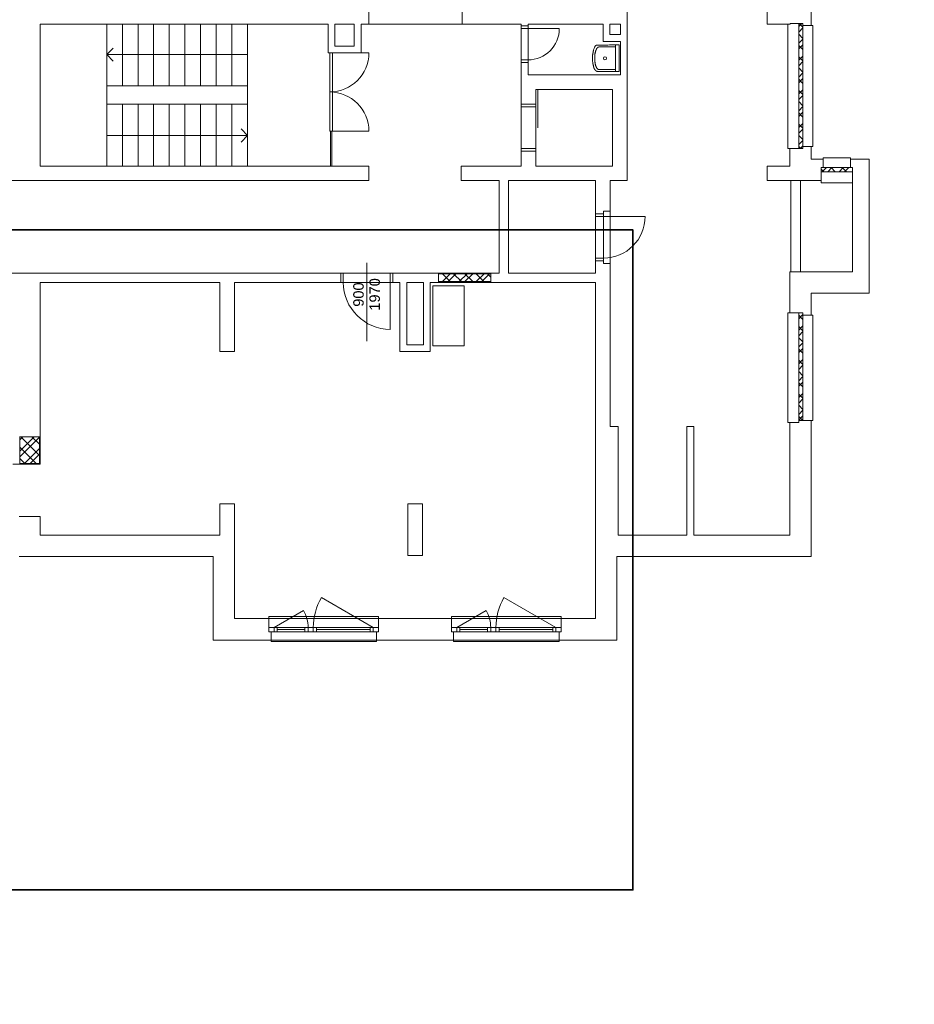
# Model space of a CAD drawing. Header units: inches. Extents: x -96941 to 10978768, y -673 to 1070890.
# Tile 20 of 256: x 38353 to 39639, y 50850 to 52266. Entities that reach past the tile are written whole.
import ezdxf
from ezdxf import colors
from ezdxf.entities.mleader import LeaderData, LeaderLine
from ezdxf.math import Vec2, Vec3

# ---------------------------------------------------------------- set-up
doc = ezdxf.new("R2010")
doc.units = ezdxf.units.IN
doc.layers.add('!_A_01_TENKÁ', color=8, linetype='Continuous', lineweight=13)
doc.layers.add('!_A_02_HRUBÁ', color=255, linetype='Continuous', lineweight=35)
doc.layers.add('!_A_51_BÚRACIE PRÁCE', color=40, linetype='Continuous', lineweight=13, true_color=0xffbf00)
doc.styles.add('Arial', font='arial.ttf')
doc.styles.add('Iso CP', font='isocp.shx', dxfattribs={"width": 0.8})

msp = doc.modelspace()

# ---------------------------------------------------------------- linework, layer by layer
at = {"layer": '!_A_01_TENKÁ'}
for p, q in [((38854.588, 52259.171), (38854.588, 52389.671)), ((39490.588, 52257.296), (39490.588, 52338.296)), ((38988.463, 52280.171), (38988.463, 52259.171)), ((39225.838, 52034.171), (39225.838, 52280.171)), ((39427.213, 52280.171), (39427.213, 52259.171)), ((38382.088, 52055.171), (38382.088, 52259.171)), ((38382.088, 52259.171), (38796.088, 52259.171)), ((38477.713, 52170.296), (38477.713, 52259.171)), ((38477.713, 52170.296), (38477.713, 52259.171)), ((38500.213, 52170.296), (38500.213, 52259.171)), ((38500.213, 52170.296), (38500.213, 52259.171)), ((38522.713, 52170.296), (38522.713, 52259.171)), ((38522.713, 52170.296), (38522.713, 52259.171)), ((38545.213, 52170.296), (38545.213, 52259.171)), ((38545.213, 52170.296), (38545.213, 52259.171)), ((38567.713, 52170.296), (38567.713, 52259.171)), ((38567.713, 52170.296), (38567.713, 52259.171)), ((38590.213, 52170.296), (38590.213, 52259.171)), ((38590.213, 52170.296), (38590.213, 52259.171)), ((38612.713, 52170.296), (38612.713, 52259.171)), ((38612.713, 52170.296), (38612.713, 52259.171)), ((38635.213, 52170.296), (38635.213, 52259.171)), ((38635.213, 52170.296), (38635.213, 52259.171)), ((38657.713, 52170.296), (38657.713, 52259.171)), ((38657.713, 52170.296), (38657.713, 52259.171)), ((38680.213, 52259.171), (38680.213, 52055.171)), ((38796.088, 52259.171), (38796.088, 52217.921)), ((38805.838, 52227.671), (38805.838, 52259.171)), ((38805.838, 52259.171), (38833.588, 52259.171)), ((38833.588, 52259.171), (38833.588, 52227.671)), ((38843.338, 52217.921), (38843.338, 52259.171)), ((38843.338, 52259.171), (38854.588, 52259.171)), ((38988.463, 52259.171), (38854.588, 52259.171)), ((38988.463, 52259.171), (39073.588, 52259.171)), ((39073.588, 52259.171), (39073.588, 52256.546)), ((39073.588, 52252.796), (39073.588, 52256.546)), ((39073.588, 52256.546), (39083.338, 52256.546)), ((39083.338, 52256.546), (39083.338, 52259.171)), ((39083.338, 52259.171), (39191.338, 52259.171)), ((39083.338, 52256.546), (39083.338, 52252.796)), ((39191.338, 52259.171), (39191.338, 52234.421)), ((39201.088, 52244.171), (39201.088, 52259.171)), ((39201.088, 52259.171), (39216.088, 52259.171)), ((39216.088, 52259.171), (39216.088, 52244.171)), ((39427.213, 52259.171), (39460.213, 52259.171)), ((39456.838, 52259.171), (39456.838, 52080.296)), ((39460.213, 52259.171), (39460.213, 52260.296)), ((39460.213, 52260.296), (39478.588, 52260.296)), ((39472.588, 52255.818), (39477.065, 52260.296)), ((39472.588, 52080.296), (39472.588, 52260.296)), ((39478.588, 52254.866), (39473.158, 52260.296)), ((39478.588, 52260.296), (39478.588, 52257.296)), ((39478.588, 52257.296), (39478.588, 52083.296)), ((39478.588, 52257.296), (39490.588, 52257.296)), ((39492.838, 52257.296), (39490.588, 52257.296)), ((39492.838, 52083.296), (39492.838, 52257.296)), ((39073.588, 52252.796), (39073.588, 52207.796)), ((39083.338, 52252.796), (39073.588, 52252.796)), ((39083.338, 52252.796), (39128.338, 52252.796)), ((39083.338, 52252.796), (39083.338, 52207.796)), ((39216.088, 52244.171), (39201.088, 52244.171)), ((39472.588, 52247.736), (39478.588, 52253.736)), ((39478.588, 52238.701), (39472.588, 52244.701)), ((38833.588, 52227.671), (38805.838, 52227.671)), ((39191.338, 52234.421), (39216.088, 52234.421)), ((39208.912, 52228.456), (39208.912, 52191.994)), ((39214.588, 52190.921), (39214.588, 52229.171)), ((39216.088, 52234.421), (39216.088, 52186.421)), ((39472.588, 52231.572), (39478.588, 52237.572)), ((39472.588, 52223.489), (39478.588, 52229.489)), ((39478.588, 52222.537), (39472.588, 52228.537)), ((38477.713, 52215.296), (38487.088, 52224.671)), ((38500.213, 52215.296), (38477.713, 52215.296)), ((38477.713, 52215.296), (38487.088, 52205.921)), ((38522.713, 52215.296), (38500.213, 52215.296)), ((38545.213, 52215.296), (38522.713, 52215.296)), ((38567.713, 52215.296), (38545.213, 52215.296)), ((38590.213, 52215.296), (38567.713, 52215.296)), ((38612.713, 52215.296), (38590.213, 52215.296)), ((38635.213, 52215.296), (38612.713, 52215.296)), ((38657.713, 52215.296), (38635.213, 52215.296)), ((38680.213, 52215.296), (38657.713, 52215.296)), ((38796.088, 52217.921), (38843.338, 52217.921)), ((38798.338, 52105.421), (38798.338, 52217.921)), ((38802.088, 52217.921), (38802.088, 52105.421)), ((38843.338, 52217.921), (38854.588, 52217.921)), ((39472.588, 52207.325), (39478.588, 52213.325)), ((39478.588, 52206.372), (39472.588, 52212.372)), ((39073.588, 52207.796), (39073.588, 52204.046)), ((39083.338, 52207.796), (39073.588, 52207.796)), ((39083.338, 52204.046), (39073.588, 52204.046)), ((39073.588, 52204.046), (39073.588, 52144.046)), ((39083.338, 52204.046), (39083.338, 52207.796)), ((39083.338, 52186.421), (39083.338, 52204.046)), ((39472.588, 52199.243), (39478.588, 52205.243)), ((39216.088, 52186.421), (39083.338, 52186.421)), ((39478.588, 52190.208), (39472.588, 52196.208)), ((39472.588, 52183.078), (39478.588, 52189.078)), ((38477.713, 52144.046), (38477.713, 52170.296)), ((38500.213, 52170.296), (38477.713, 52170.296)), ((38522.713, 52170.296), (38500.213, 52170.296)), ((38545.213, 52170.296), (38522.713, 52170.296)), ((38567.713, 52170.296), (38545.213, 52170.296)), ((38590.213, 52170.296), (38567.713, 52170.296)), ((38612.713, 52170.296), (38590.213, 52170.296)), ((38635.213, 52170.296), (38612.713, 52170.296)), ((38657.713, 52170.296), (38635.213, 52170.296)), ((38680.213, 52170.296), (38657.713, 52170.296)), ((39472.588, 52174.996), (39478.588, 52180.996)), ((39478.588, 52174.043), (39472.588, 52180.043)), ((39094.588, 52144.046), (39094.588, 52165.421)), ((39094.588, 52165.421), (39204.838, 52165.421)), ((39097.588, 52165.421), (39097.588, 52110.296)), ((39204.838, 52165.421), (39204.838, 52055.171)), ((39472.588, 52158.832), (39478.588, 52164.832)), ((39478.588, 52157.879), (39472.588, 52163.879)), ((39472.588, 52150.749), (39478.588, 52156.749)), ((38477.713, 52144.046), (38477.713, 52055.171)), ((38477.713, 52144.046), (38500.213, 52144.046)), ((38477.713, 52144.046), (38477.713, 52055.171)), ((38500.213, 52144.046), (38522.713, 52144.046)), ((38500.213, 52144.046), (38500.213, 52055.171)), ((38500.213, 52144.046), (38500.213, 52055.171)), ((38522.713, 52144.046), (38545.213, 52144.046)), ((38522.713, 52144.046), (38522.713, 52055.171)), ((38522.713, 52144.046), (38522.713, 52055.171)), ((38545.213, 52144.046), (38567.713, 52144.046)), ((38545.213, 52144.046), (38545.213, 52055.171)), ((38545.213, 52144.046), (38545.213, 52055.171)), ((38567.713, 52144.046), (38590.213, 52144.046)), ((38567.713, 52144.046), (38567.713, 52055.171)), ((38567.713, 52144.046), (38567.713, 52055.171)), ((38590.213, 52144.046), (38612.713, 52144.046)), ((38590.213, 52144.046), (38590.213, 52055.171)), ((38590.213, 52144.046), (38590.213, 52055.171)), ((38612.713, 52144.046), (38635.213, 52144.046)), ((38612.713, 52144.046), (38612.713, 52055.171)), ((38612.713, 52144.046), (38612.713, 52055.171)), ((38635.213, 52144.046), (38657.713, 52144.046)), ((38635.213, 52144.046), (38635.213, 52055.171)), ((38635.213, 52144.046), (38635.213, 52055.171)), ((38657.713, 52144.046), (38680.213, 52144.046)), ((38657.713, 52144.046), (38657.713, 52055.171)), ((38657.713, 52144.046), (38657.713, 52055.171)), ((38680.213, 52144.046), (38680.213, 52055.171)), ((39073.588, 52144.046), (39073.588, 52140.293)), ((39073.588, 52144.046), (39094.588, 52144.046)), ((39094.588, 52144.046), (39094.588, 52140.296)), ((39094.588, 52140.293), (39094.588, 52144.046)), ((39478.588, 52141.714), (39472.588, 52147.714)), ((39073.588, 52080.296), (39073.588, 52140.296)), ((39094.588, 52140.296), (39073.588, 52140.296)), ((39073.588, 52140.293), (39094.588, 52140.293)), ((39094.588, 52140.296), (39094.588, 52080.296)), ((39472.588, 52134.585), (39478.588, 52140.585)), ((39472.588, 52126.503), (39478.588, 52132.503)), ((39478.588, 52125.55), (39472.588, 52131.55)), ((39472.588, 52110.338), (39478.588, 52116.338)), ((39478.588, 52109.385), (39472.588, 52115.385)), ((38477.713, 52099.046), (38500.213, 52099.046)), ((38500.213, 52099.046), (38522.713, 52099.046)), ((38522.713, 52099.046), (38545.213, 52099.046)), ((38545.213, 52099.046), (38567.713, 52099.046)), ((38567.713, 52099.046), (38590.213, 52099.046)), ((38590.213, 52099.046), (38612.713, 52099.046)), ((38612.713, 52099.046), (38635.213, 52099.046)), ((38635.213, 52099.046), (38657.713, 52099.046)), ((38657.713, 52099.046), (38680.213, 52099.046)), ((38680.213, 52099.046), (38670.838, 52108.421)), ((38680.213, 52099.046), (38670.838, 52089.671)), ((38802.088, 52105.421), (38798.338, 52105.421)), ((38798.338, 52105.421), (38799.651, 52105.421)), ((38799.651, 52105.421), (38799.651, 52055.171)), ((38801.526, 52105.421), (38799.651, 52105.421)), ((38801.526, 52105.421), (38854.588, 52105.421)), ((38801.526, 52055.171), (38801.526, 52105.421)), ((39472.588, 52102.256), (39478.588, 52108.256)), ((39478.588, 52093.221), (39472.588, 52099.221)), ((39472.588, 52086.092), (39478.588, 52092.092)), ((39073.588, 52080.296), (39073.588, 52076.546)), ((39094.588, 52080.296), (39073.588, 52080.296)), ((39094.588, 52076.546), (39073.588, 52076.546)), ((39073.588, 52076.546), (39073.588, 52055.171)), ((39094.588, 52076.546), (39094.588, 52080.296)), ((39094.588, 52055.171), (39094.588, 52076.546)), ((39456.838, 52080.296), (39459.838, 52080.296)), ((39478.588, 52080.296), (39459.838, 52080.296)), ((39459.838, 52080.296), (39459.838, 52055.171)), ((39475.349, 52080.296), (39472.588, 52083.056)), ((39474.874, 52080.296), (39478.588, 52084.009)), ((39490.588, 52083.296), (39478.588, 52083.296)), ((39478.588, 52083.296), (39478.588, 52080.296)), ((39490.588, 52083.296), (39492.838, 52083.296)), ((39490.588, 52064.921), (39490.588, 52083.296)), ((39507.838, 52064.921), (39490.588, 52064.921)), ((39546.838, 52067.171), (39507.838, 52067.171)), ((39507.838, 52067.171), (39507.838, 52064.921)), ((39507.838, 52052.921), (39507.838, 52064.921)), ((39546.838, 52064.921), (39546.838, 52067.171)), ((39573.838, 52064.921), (39546.838, 52064.921)), ((39546.838, 52064.921), (39546.838, 52053.296)), ((39573.838, 51872.546), (39573.838, 52064.921)), ((38854.588, 52055.171), (38382.088, 52055.171)), ((38854.588, 52034.171), (38854.588, 52055.171)), ((39073.588, 52055.171), (38987.338, 52055.171)), ((38987.338, 52055.171), (38987.338, 52034.171)), ((39204.838, 52055.171), (39094.588, 52055.171)), ((39459.838, 52055.171), (39427.213, 52055.171)), ((39427.213, 52055.171), (39427.213, 52034.171)), ((39504.838, 52034.171), (39504.838, 52052.921)), ((39504.838, 52052.921), (39507.838, 52052.921)), ((39508.724, 52046.921), (39504.838, 52050.806)), ((39549.838, 52046.921), (39504.838, 52046.921)), ((39506.157, 52046.921), (39512.157, 52052.921)), ((39507.838, 52052.921), (39546.838, 52052.921)), ((39514.239, 52046.921), (39520.239, 52052.921)), ((39524.888, 52046.921), (39518.888, 52052.921)), ((39530.404, 52046.921), (39536.404, 52052.921)), ((39541.053, 52046.921), (39535.053, 52052.921)), ((39538.486, 52046.921), (39544.486, 52052.921)), ((39546.838, 52052.921), (39546.838, 52053.296)), ((39546.838, 52053.296), (39549.838, 52053.296)), ((39549.838, 52053.296), (39549.838, 51903.296)), ((38080.213, 52034.171), (38854.588, 52034.171)), ((38987.338, 52034.171), (39041.713, 52034.171)), ((39041.713, 52034.171), (39041.713, 51901.421)), ((39055.213, 51901.421), (39055.213, 52034.171)), ((39055.213, 52034.171), (39180.463, 52034.171)), ((39180.463, 52034.171), (39180.463, 51986.546)), ((39201.463, 51990.296), (39201.463, 52034.171)), ((39201.463, 52034.171), (39225.838, 52034.171)), ((39427.213, 52034.171), (39504.838, 52034.171)), ((39460.963, 51903.296), (39460.963, 52034.171)), ((39475.026, 51903.296), (39475.026, 52034.171)), ((39504.838, 52034.171), (39504.838, 52031.171)), ((39504.838, 52031.171), (39549.838, 52031.171)), ((39180.463, 51986.546), (39180.463, 51982.796)), ((39180.463, 51986.546), (39191.713, 51986.546)), ((39191.713, 51986.546), (39191.713, 51990.296)), ((39191.713, 51990.296), (39201.463, 51990.296)), ((39191.713, 51986.546), (39191.713, 51982.796)), ((39201.463, 51990.296), (39201.463, 51915.296)), ((39180.463, 51982.796), (39191.713, 51982.796)), ((39180.463, 51982.796), (39180.463, 51922.796)), ((39191.713, 51982.796), (39180.463, 51982.796)), ((39180.463, 51982.796), (39180.463, 51922.793)), ((39191.713, 51982.796), (39251.713, 51982.796)), ((39191.713, 51982.796), (39191.713, 51922.796)), ((39191.713, 51922.793), (39191.713, 51982.796)), ((38851.588, 51803.473), (38851.588, 51915.973)), ((39180.463, 51922.796), (39191.713, 51922.796)), ((39180.463, 51922.796), (39180.463, 51919.046)), ((39180.463, 51922.793), (39191.713, 51922.793)), ((39191.713, 51919.046), (39180.463, 51919.046)), ((39180.463, 51919.046), (39180.463, 51901.421)), ((39191.713, 51922.796), (39191.713, 51919.046)), ((39191.713, 51915.296), (39191.713, 51919.046)), ((39201.463, 51915.296), (39191.713, 51915.296)), ((39201.463, 51680.921), (39201.463, 51915.296)), ((38814.088, 51901.421), (38245.588, 51901.421)), ((38817.838, 51901.421), (38814.088, 51901.421)), ((38814.088, 51887.921), (38814.088, 51901.421)), ((38885.338, 51901.421), (38817.838, 51901.421)), ((38817.838, 51887.921), (38817.838, 51901.421)), ((38885.338, 51901.421), (38889.088, 51901.421)), ((38885.338, 51887.921), (38885.338, 51901.421)), ((38954.713, 51901.421), (38889.088, 51901.421)), ((38889.088, 51901.421), (38889.088, 51887.921)), ((39029.713, 51901.421), (38954.713, 51901.421)), ((38954.713, 51887.921), (38954.713, 51901.421)), ((39041.713, 51901.421), (39029.713, 51901.421)), ((39029.713, 51901.421), (39029.713, 51887.921)), ((39180.463, 51901.421), (39055.213, 51901.421)), ((39549.838, 51903.296), (39459.838, 51903.296)), ((39459.838, 51903.296), (39459.838, 51844.046)), ((38382.088, 51665.921), (38382.088, 51887.921)), ((38382.088, 51887.921), (38640.463, 51887.921)), ((38640.463, 51887.921), (38640.463, 51788.546)), ((38661.463, 51788.546), (38661.463, 51887.921)), ((38661.463, 51887.921), (38814.088, 51887.921)), ((38814.088, 51887.921), (38817.838, 51887.921)), ((38885.338, 51887.921), (38817.838, 51887.921)), ((38885.338, 51887.921), (38885.338, 51820.421)), ((38889.088, 51887.921), (38885.338, 51887.921)), ((38889.088, 51887.921), (38899.213, 51887.921)), ((38899.213, 51887.921), (38899.213, 51788.546)), ((38908.963, 51798.296), (38908.963, 51887.921)), ((38908.963, 51887.921), (38932.963, 51887.921)), ((38932.963, 51887.921), (38932.963, 51798.296)), ((38942.713, 51788.546), (38942.713, 51887.921)), ((38942.713, 51887.921), (38954.713, 51887.921)), ((38954.713, 51899.588), (38955.421, 51900.296)), ((39029.713, 51900.296), (38954.713, 51900.296)), ((38955.363, 51889.046), (38954.713, 51889.695)), ((39029.713, 51889.046), (38954.713, 51889.046)), ((38954.713, 51887.921), (39029.713, 51887.921)), ((38971.527, 51889.046), (38960.277, 51900.296)), ((38960.335, 51889.046), (38971.585, 51900.296)), ((38968.417, 51889.046), (38979.667, 51900.296)), ((38987.692, 51889.046), (38976.442, 51900.296)), ((38984.582, 51889.046), (38995.832, 51900.296)), ((39003.856, 51889.046), (38992.606, 51900.296)), ((38992.664, 51889.046), (39003.914, 51900.296)), ((39020.02, 51889.046), (39008.77, 51900.296)), ((39008.829, 51889.046), (39020.079, 51900.296)), ((39016.911, 51889.046), (39028.161, 51900.296)), ((39029.713, 51895.518), (39024.935, 51900.296)), ((39029.713, 51887.921), (39180.463, 51887.921)), ((39180.463, 51887.921), (39180.463, 51404.546)), ((38946.454, 51796.772), (38946.454, 51883.022)), ((38946.454, 51883.022), (38991.454, 51883.022)), ((38991.454, 51883.022), (38991.454, 51796.772)), ((39490.588, 51841.046), (39490.588, 51872.546)), ((39490.588, 51872.546), (39573.838, 51872.546)), ((39459.838, 51844.046), (39456.838, 51844.046)), ((39456.838, 51844.046), (39456.838, 51686.546)), ((39459.838, 51844.046), (39478.588, 51844.046)), ((39472.588, 51843.625), (39473.009, 51844.046)), ((39472.588, 51689.546), (39472.588, 51844.046)), ((39472.588, 51835.542), (39478.588, 51841.542)), ((39478.588, 51834.59), (39472.588, 51840.59)), ((39478.588, 51844.046), (39478.588, 51841.046)), ((39478.588, 51841.046), (39478.588, 51689.546)), ((39478.588, 51841.046), (39490.588, 51841.046)), ((39492.838, 51841.046), (39490.588, 51841.046)), ((39492.838, 51689.546), (39492.838, 51841.046)), ((39472.588, 51819.378), (39478.588, 51825.378)), ((39478.588, 51818.425), (39472.588, 51824.425)), ((39472.588, 51811.296), (39478.588, 51817.296)), ((39478.588, 51802.261), (39472.588, 51808.261)), ((38640.463, 51788.546), (38661.463, 51788.546)), ((38899.213, 51788.546), (38942.713, 51788.546)), ((38932.963, 51798.296), (38908.963, 51798.296)), ((38991.454, 51796.772), (38946.454, 51796.772)), ((39472.588, 51795.131), (39478.588, 51801.131)), ((39472.588, 51787.049), (39478.588, 51793.049)), ((39478.588, 51786.096), (39472.588, 51792.096)), ((39472.588, 51770.885), (39478.588, 51776.885)), ((39478.588, 51769.932), (39472.588, 51775.932)), ((39472.588, 51762.802), (39478.588, 51768.802)), ((39478.588, 51753.767), (39472.588, 51759.767)), ((39472.588, 51746.638), (39478.588, 51752.638)), ((39472.588, 51738.556), (39478.588, 51744.556)), ((39478.588, 51737.603), (39472.588, 51743.603)), ((39472.588, 51722.391), (39478.588, 51728.391)), ((39478.588, 51721.438), (39472.588, 51727.438)), ((39472.588, 51714.309), (39478.588, 51720.309)), ((39478.588, 51705.274), (39472.588, 51711.274)), ((39472.588, 51698.145), (39478.588, 51704.145)), ((39472.588, 51690.062), (39478.588, 51696.062)), ((39478.152, 51689.546), (39472.588, 51695.109)), ((39490.588, 51689.546), (39472.588, 51689.546)), ((39472.588, 51689.546), (39472.588, 51686.546)), ((39490.588, 51689.546), (39492.838, 51689.546)), ((39490.588, 51493.796), (39490.588, 51689.546)), ((39212.713, 51680.921), (39201.463, 51680.921)), ((39212.713, 51524.546), (39212.713, 51680.921)), ((39321.463, 51680.921), (39311.713, 51680.921)), ((39311.713, 51680.921), (39311.713, 51524.546)), ((39321.463, 51524.546), (39321.463, 51680.921)), ((39456.838, 51686.546), (39459.838, 51686.546)), ((39472.588, 51686.546), (39459.838, 51686.546)), ((39459.838, 51686.546), (39459.838, 51524.546)), ((38352.463, 51665.921), (38382.088, 51665.921)), ((38352.838, 51645.249), (38373.51, 51665.921)), ((38352.838, 51661.413), (38357.345, 51665.921)), ((38352.838, 51627.671), (38352.838, 51665.921)), ((38352.838, 51637.167), (38380.963, 51665.292)), ((38380.963, 51639.058), (38354.1, 51665.921)), ((38380.963, 51655.222), (38370.265, 51665.921)), ((38380.963, 51627.671), (38380.963, 51665.921)), ((38382.088, 51626.546), (38382.088, 51665.921)), ((38376.186, 51627.671), (38352.838, 51651.018)), ((38359.507, 51627.671), (38380.963, 51649.127)), ((38360.021, 51627.671), (38352.838, 51634.854)), ((38367.589, 51627.671), (38380.963, 51641.045)), ((38342.713, 51626.546), (38382.088, 51626.546)), ((38352.838, 51627.671), (38380.963, 51627.671)), ((38661.463, 51569.546), (38640.463, 51569.546)), ((38640.463, 51569.546), (38640.463, 51524.546)), ((38661.463, 51404.546), (38661.463, 51569.546)), ((38931.463, 51569.546), (38910.463, 51569.546)), ((38910.463, 51569.546), (38910.463, 51495.296)), ((38931.463, 51495.296), (38931.463, 51569.546)), ((38382.088, 51551.546), (38351.713, 51551.546)), ((38382.088, 51524.546), (38382.088, 51551.546)), ((38640.463, 51524.546), (38382.088, 51524.546)), ((39311.713, 51524.546), (39212.713, 51524.546)), ((39459.838, 51524.546), (39321.463, 51524.546)), ((38351.713, 51493.796), (38630.713, 51493.796)), ((38630.713, 51493.796), (38630.713, 51373.796)), ((38910.463, 51495.296), (38931.463, 51495.296)), ((39211.213, 51373.796), (39211.213, 51493.796)), ((39211.213, 51493.796), (39490.588, 51493.796)), ((38860.963, 51391.796), (38786.268, 51434.921)), ((39123.463, 51391.796), (39048.768, 51434.921)), ((38868.463, 51407.546), (38710.963, 51407.546)), ((38710.963, 51407.546), (38710.963, 51404.546)), ((38718.463, 51391.796), (38760.682, 51416.171)), ((38868.463, 51404.546), (38868.463, 51407.546)), ((39130.963, 51407.546), (38973.463, 51407.546)), ((38973.463, 51407.546), (38973.463, 51404.546)), ((38980.963, 51391.796), (39023.182, 51416.171)), ((39130.963, 51404.546), (39130.963, 51407.546)), ((38710.963, 51404.546), (38661.463, 51404.546)), ((38710.963, 51404.546), (38868.463, 51404.546)), ((38710.963, 51385.796), (38710.963, 51404.546)), ((38710.963, 51391.796), (38868.463, 51391.796)), ((38718.463, 51391.796), (38718.463, 51385.796)), ((38722.963, 51385.796), (38722.963, 51391.796)), ((38762.713, 51385.796), (38762.713, 51391.796)), ((38767.213, 51385.796), (38767.213, 51391.796)), ((38774.713, 51391.796), (38774.713, 51385.796)), ((38779.213, 51385.796), (38779.213, 51391.796)), ((38856.463, 51385.796), (38856.463, 51391.796)), ((38860.963, 51385.796), (38860.963, 51391.796)), ((38973.463, 51404.546), (38868.463, 51404.546)), ((38868.463, 51404.546), (38868.463, 51385.796)), ((38973.463, 51404.546), (39130.963, 51404.546)), ((38973.463, 51385.796), (38973.463, 51404.546)), ((38973.463, 51391.796), (39130.963, 51391.796)), ((38980.963, 51391.796), (38980.963, 51385.796)), ((38985.463, 51385.796), (38985.463, 51391.796)), ((39025.213, 51385.796), (39025.213, 51391.796)), ((39029.713, 51385.796), (39029.713, 51391.796)), ((39037.213, 51391.796), (39037.213, 51385.796)), ((39041.713, 51385.796), (39041.713, 51391.796)), ((39118.963, 51385.796), (39118.963, 51391.796)), ((39123.463, 51385.796), (39123.463, 51391.796)), ((39180.463, 51404.546), (39130.963, 51404.546)), ((39130.963, 51404.546), (39130.963, 51385.796)), ((38713.963, 51385.796), (38710.963, 51385.796)), ((38865.463, 51385.796), (38713.963, 51385.796)), ((38713.963, 51373.796), (38713.963, 51385.796)), ((38722.963, 51388.796), (38762.713, 51388.796)), ((38779.213, 51388.796), (38856.463, 51388.796)), ((38865.463, 51385.796), (38865.463, 51373.796)), ((38868.463, 51385.796), (38865.463, 51385.796)), ((38976.463, 51385.796), (38973.463, 51385.796)), ((39127.963, 51385.796), (38976.463, 51385.796)), ((38976.463, 51373.796), (38976.463, 51385.796)), ((38985.463, 51388.796), (39025.213, 51388.796)), ((39041.713, 51388.796), (39118.963, 51388.796)), ((39127.963, 51385.796), (39127.963, 51373.796)), ((39130.963, 51385.796), (39127.963, 51385.796)), ((38630.713, 51373.796), (38713.963, 51373.796)), ((38713.963, 51373.796), (38865.463, 51373.796)), ((38713.963, 51373.796), (38713.963, 51371.546)), ((38713.963, 51371.546), (38865.463, 51371.546)), ((38865.463, 51371.546), (38865.463, 51373.796)), ((38865.463, 51373.796), (38976.463, 51373.796)), ((38976.463, 51373.796), (39127.963, 51373.796)), ((38976.463, 51373.796), (38976.463, 51371.546)), ((38976.463, 51371.546), (39127.963, 51371.546)), ((39127.963, 51371.546), (39127.963, 51373.796)), ((39127.963, 51373.796), (39211.213, 51373.796))]:
    msp.add_line(p, q, dxfattribs=at)
msp.add_circle((39193.915, 52210.088), 2.25, dxfattribs=at)
for centre, radius, start, end in [((39083.338, 52252.796), 45, 270, 0), ((39209.612, 52228.456), 0.7, 90, 180), ((38798.338, 52217.921), 56.25, 270, 0), ((39209.964, 52191.994), 1.052, 180, 270), ((38798.338, 52105.421), 56.25, 0, 90), ((39191.713, 51982.796), 60, 270, 0), ((38885.338, 51887.921), 67.5, 180, 270), ((38860.963, 51391.796), 86.25, 150, 180), ((39123.463, 51391.796), 86.25, 150, 180), ((38718.463, 51391.796), 48.75, 0, 30), ((38980.963, 51391.796), 48.75, 0, 30)]:
    msp.add_arc(centre, radius, start, end, dxfattribs=at)
for points, knots in [([(39214.588, 52229.171), (39212.332, 52229.171), (39209.164, 52229.171), (39205.395, 52229.17), (39201.904, 52229.169), (39198.048, 52229.166), (39194.162, 52229.158), (39190.949, 52229.146), (39188.34, 52229.127), (39186.266, 52229.101), (39184.658, 52229.066), (39183.447, 52229.021), (39182.565, 52228.964), (39182.047, 52228.907), (39181.727, 52228.855), (39181.562, 52228.819), (39181.441, 52228.788), (39181.334, 52228.756), (39181.211, 52228.713), (39181.097, 52228.67), (39181.022, 52228.636), (39180.98, 52228.615), (39180.947, 52228.598), (39180.914, 52228.58), (39180.871, 52228.557), (39180.818, 52228.526), (39180.764, 52228.491), (39180.721, 52228.46), (39180.687, 52228.433), (39180.653, 52228.405), (39180.608, 52228.366), (39180.527, 52228.293), (39180.406, 52228.165), (39180.245, 52227.962), (39180.074, 52227.721), (39179.891, 52227.437), (39179.637, 52227.015), (39179.31, 52226.417), (39178.798, 52225.375), (39178.227, 52223.998), (39177.745, 52222.519), (39177.417, 52221.278), (39177.125, 52220.011), (39176.881, 52218.754), (39176.671, 52217.59), (39176.527, 52216.79), (39176.395, 52216.052), (39176.278, 52215.346), (39176.177, 52214.643), (39176.094, 52213.918), (39176.03, 52213.142), (39175.987, 52212.292), (39175.963, 52211.386), (39175.958, 52210.439), (39175.973, 52209.467), (39176.005, 52208.485), (39176.054, 52207.51), (39176.143, 52206.224), (39176.269, 52204.956), (39176.435, 52203.698), (39176.579, 52202.759), (39176.746, 52201.82), (39176.931, 52200.888), (39177.129, 52199.975), (39177.332, 52199.094), (39177.537, 52198.255), (39177.735, 52197.469), (39177.937, 52196.746), (39178.118, 52196.196), (39178.277, 52195.802), (39178.405, 52195.515), (39178.544, 52195.241), (39178.697, 52194.963), (39178.869, 52194.656), (39179.057, 52194.337), (39179.232, 52194.037), (39179.381, 52193.791), (39179.495, 52193.613), (39179.614, 52193.439), (39179.738, 52193.265), (39179.863, 52193.096), (39180.03, 52192.886), (39180.246, 52192.647), (39180.458, 52192.437), (39180.617, 52192.293), (39180.734, 52192.196), (39180.828, 52192.123), (39180.901, 52192.068), (39180.954, 52192.028), (39181.006, 52191.991), (39181.073, 52191.946), (39181.154, 52191.895), (39181.247, 52191.84), (39181.323, 52191.796), (39181.382, 52191.762), (39181.439, 52191.73), (39181.537, 52191.676), (39181.673, 52191.607), (39181.83, 52191.529), (39181.988, 52191.459), (39182.149, 52191.397), (39182.376, 52191.322), (39182.815, 52191.214), (39183.484, 52191.132), (39184.456, 52191.077), (39185.368, 52191.045), (39186.502, 52191.019), (39187.86, 52190.996), (39189.431, 52190.977), (39191.203, 52190.962), (39193.168, 52190.949), (39195.314, 52190.94), (39197.631, 52190.933), (39200.111, 52190.928), (39202.741, 52190.924), (39205.512, 52190.922), (39208.414, 52190.921), (39211.438, 52190.921), (39213.526, 52190.921), (39214.588, 52190.921)], [0, 0, 0, 0, 0.01204819, 0.01807229, 0.02409639, 0.03614458, 0.04819277, 0.06024096, 0.07228916, 0.08433735, 0.09638554, 0.10843373, 0.12048193, 0.13253012, 0.13855422, 0.14457831, 0.14759036, 0.15060241, 0.15662651, 0.1626506, 0.16566265, 0.16716867, 0.1686747, 0.17018072, 0.17168675, 0.1746988, 0.17771084, 0.17921687, 0.18072289, 0.18222892, 0.18373494, 0.18674699, 0.19277108, 0.19879518, 0.20481928, 0.21084337, 0.21686747, 0.22891566, 0.24096386, 0.26506024, 0.28915663, 0.30120482, 0.31325301, 0.3373494, 0.34939759, 0.36144578, 0.37349398, 0.38554217, 0.39759036, 0.40963855, 0.42168675, 0.43373494, 0.44578313, 0.45783133, 0.46987952, 0.48192771, 0.4939759, 0.5060241, 0.53012048, 0.54216867, 0.55421687, 0.56626506, 0.57831325, 0.59036145, 0.60240964, 0.61445783, 0.62650602, 0.63855422, 0.65060241, 0.65662651, 0.6626506, 0.6686747, 0.6746988, 0.68072289, 0.68674699, 0.69277108, 0.69578313, 0.69879518, 0.70180723, 0.70481928, 0.70783133, 0.71084337, 0.71686747, 0.72289157, 0.72590361, 0.72891566, 0.73192771, 0.73343373, 0.73493976, 0.73644578, 0.73795181, 0.74096386, 0.7439759, 0.74698795, 0.74849398, 0.75, 0.75301205, 0.75903614, 0.76506024, 0.77108434, 0.77710843, 0.78313253, 0.79518072, 0.81927711, 0.8313253, 0.84337349, 0.85542169, 0.86746988, 0.87951807, 0.89156627, 0.90361446, 0.91566265, 0.92771084, 0.93975904, 0.95180723, 0.96385542, 0.97590361, 0.98795181, 1, 1, 1, 1]), ([(39208.909, 52193.799), (39208.404, 52193.798), (39207.381, 52193.796), (39205.814, 52193.794), (39204.506, 52193.792), (39203.46, 52193.791), (39202.67, 52193.79), (39201.882, 52193.789), (39201.102, 52193.788), (39200.32, 52193.788), (39199.529, 52193.787), (39198.74, 52193.786), (39197.96, 52193.786), (39197.307, 52193.785), (39196.78, 52193.785), (39196.38, 52193.785), (39195.984, 52193.785), (39195.469, 52193.784), (39194.833, 52193.784), (39194.186, 52193.784), (39193.654, 52193.784), (39193.243, 52193.784), (39192.83, 52193.784), (39192.285, 52193.784), (39191.609, 52193.784), (39190.94, 52193.785), (39190.409, 52193.786), (39190.011, 52193.787), (39189.625, 52193.789), (39189.134, 52193.791), (39188.54, 52193.796), (39187.946, 52193.803), (39187.458, 52193.812), (39187.086, 52193.82), (39186.694, 52193.831), (39186.149, 52193.851), (39185.458, 52193.883), (39184.804, 52193.978), (39184.318, 52194.11), (39183.98, 52194.238), (39183.666, 52194.407), (39183.263, 52194.703), (39182.784, 52195.243), (39182.285, 52195.944), (39181.898, 52196.524), (39181.617, 52197.012), (39181.398, 52197.446), (39181.179, 52197.917), (39180.913, 52198.558), (39180.628, 52199.359), (39180.392, 52200.13), (39180.198, 52200.875), (39180.06, 52201.493), (39179.96, 52201.996), (39179.887, 52202.385), (39179.82, 52202.778), (39179.736, 52203.297), (39179.643, 52203.942), (39179.547, 52204.713), (39179.433, 52205.741), (39179.32, 52207.033), (39179.248, 52208.32), (39179.215, 52209.344), (39179.201, 52210.117), (39179.198, 52210.905), (39179.207, 52211.712), (39179.227, 52212.506), (39179.259, 52213.276), (39179.304, 52214.046), (39179.367, 52214.823), (39179.452, 52215.61), (39179.565, 52216.382), (39179.681, 52217.009), (39179.787, 52217.504), (39179.871, 52217.87), (39179.961, 52218.239), (39180.092, 52218.746), (39180.342, 52219.654), (39180.665, 52220.671), (39180.989, 52221.55), (39181.25, 52222.194), (39181.505, 52222.776), (39181.75, 52223.305), (39181.959, 52223.73), (39182.191, 52224.163), (39182.439, 52224.577), (39182.706, 52224.957), (39183.081, 52225.397), (39183.456, 52225.727), (39183.769, 52225.918), (39184.001, 52226.019), (39184.274, 52226.111), (39184.6, 52226.195), (39184.967, 52226.263), (39185.499, 52226.328), (39186.083, 52226.36), (39186.672, 52226.373), (39187.096, 52226.377), (39187.495, 52226.379), (39188.011, 52226.38), (39188.623, 52226.381), (39189.22, 52226.382), (39189.71, 52226.383), (39190.095, 52226.384), (39190.491, 52226.384), (39191.016, 52226.385), (39191.675, 52226.385), (39192.464, 52226.385), (39193.259, 52226.386), (39194.045, 52226.386), (39194.813, 52226.386), (39195.578, 52226.385), (39196.353, 52226.385), (39197.142, 52226.385), (39197.93, 52226.384), (39198.719, 52226.383), (39199.508, 52226.383), (39200.289, 52226.382), (39201.062, 52226.381), (39201.834, 52226.38), (39202.612, 52226.379), (39203.398, 52226.378), (39204.445, 52226.377), (39206.283, 52226.375), (39207.864, 52226.372), (39208.909, 52226.371)], [-1, -1, -1, -1, -0.98148148, -0.96296296, -0.94444444, -0.93518519, -0.92592593, -0.91666667, -0.90740741, -0.89814815, -0.88888889, -0.87962963, -0.87037037, -0.86111111, -0.85648148, -0.85185185, -0.84722222, -0.84259259, -0.83333333, -0.82407407, -0.81944444, -0.81481481, -0.81018519, -0.80555556, -0.7962963, -0.78703704, -0.78240741, -0.77777778, -0.77314815, -0.76851852, -0.75925926, -0.75, -0.74537037, -0.74074074, -0.73611111, -0.73148148, -0.72222222, -0.71296296, -0.70833333, -0.7037037, -0.69907407, -0.69444444, -0.68518519, -0.67592593, -0.66666667, -0.65740741, -0.65277778, -0.64814815, -0.63888889, -0.62962963, -0.62037037, -0.61111111, -0.60185185, -0.59722222, -0.59259259, -0.58796296, -0.58333333, -0.57407407, -0.56481481, -0.55555556, -0.53703704, -0.51851852, -0.50925926, -0.5, -0.49074074, -0.48148148, -0.47222222, -0.46296296, -0.4537037, -0.44444444, -0.43518519, -0.42592593, -0.41666667, -0.41203704, -0.40740741, -0.40277778, -0.39814815, -0.38888889, -0.37037037, -0.36111111, -0.35185185, -0.34259259, -0.33796296, -0.33333333, -0.3287037, -0.32407407, -0.31944444, -0.31481481, -0.30555556, -0.30092593, -0.2962963, -0.29166667, -0.28703704, -0.28240741, -0.27777778, -0.26851852, -0.26388889, -0.25925926, -0.25462963, -0.25, -0.24074074, -0.23148148, -0.22685185, -0.22222222, -0.21759259, -0.21296296, -0.2037037, -0.19444444, -0.18518519, -0.17592593, -0.16666667, -0.15740741, -0.14814815, -0.13888889, -0.12962963, -0.12037037, -0.11111111, -0.10185185, -0.09259259, -0.08333333, -0.07407407, -0.06481481, -0.05555556, -0.03703704, 0, 0, 0, 0])]:
    msp.add_open_spline(points, degree=3, knots=knots, dxfattribs=at)
at = {"layer": '!_A_02_HRUBÁ', "color": 1}
msp.add_lwpolyline([(37089.07, 51014.672), (39234.139, 51014.672), (39234.139, 51963.278), (37089.07, 51963.278)], close=True, dxfattribs=at)

# ---------------------------------------------------------------- texts
at = {"layer": '!_A_01_TENKÁ', "style": 'Arial'}
for s, p in [('1970', (38870.443, 51847.309)), ('900', (38847.129, 51852.895))]:
    msp.add_text(s, height=15, rotation=90, dxfattribs=at).set_placement(p)

# ---------------------------------------------------------------- leaders
at = {"layer": '!_A_51_BÚRACIE PRÁCE'}
ml = msp.add_multileader_mtext('Standard', dxfattribs=at)
ml.set_content('vybúrať drážku pre preklad dl. 1,25 m  ', color=256, style='Iso CP')
ml.set_leader_properties(color=256, linetype='ByLayer', lineweight=-1)
ml.build(insert=Vec2(0, 0))
ml.multileader.update_dxf_attribs({"text_left_attachment_type": 2, "text_right_attachment_type": 2, "dogleg_length": 2, "arrow_head_size": 125, "scale": 50})
ctx = ml.context
ctx.base_point, ctx.scale, ctx.char_height, ctx.arrow_head_size, ctx.landing_gap_size, ctx.plane_origin = Vec3(27721.127, 52148.014), 50, 125, 125, 50, Vec3(27926.683, 51482.544)
ctx.left_attachment, ctx.right_attachment = 2, 2
notes = []
notes.append((ctx, [(1, (1, 1, 0), (27621.127, 52148.014), (1, 0), 100, [(0, [(27331.754, 51849.283)], 0, [])])]))
ctx.mtext.insert, ctx.mtext.width, ctx.mtext.flow_direction = Vec3(27771.127, 52333.443), 1228.6423, 5
ml = msp.add_multileader_mtext('Standard', dxfattribs=at)
ml.set_content('po osadení prekladu\\Pvybúrať otvor ', color=256, style='Iso CP')
ml.set_leader_properties(color=256, linetype='ByLayer', lineweight=-1)
ml.build(insert=Vec2(0, 0))
ml.multileader.update_dxf_attribs({"text_left_attachment_type": 2, "text_right_attachment_type": 2, "dogleg_length": 2, "arrow_head_size": 125, "scale": 50})
ctx = ml.context
ctx.base_point, ctx.scale, ctx.char_height, ctx.arrow_head_size, ctx.landing_gap_size, ctx.plane_origin = Vec3(27570.704, 51148.929), 50, 125, 125, 50, Vec3(27776.259, 50483.459)
ctx.left_attachment, ctx.right_attachment = 2, 2
notes.append((ctx, [(1, (1, 1, 0), (27470.704, 51148.929), (1, 0), 100, [(0, [(27181.331, 50850.197)], 0, [])])]))
ctx.mtext.insert, ctx.mtext.width, ctx.mtext.flow_direction = Vec3(27620.704, 51337.626), 1228.6423, 5
for ctx, leaders in notes:
    for number, flags, end, landing, length, lines in leaders:
        leader = LeaderData()
        leader.index, (leader.has_last_leader_line, leader.has_dogleg_vector, leader.attachment_direction) = number, flags
        leader.last_leader_point, leader.dogleg_vector, leader.dogleg_length = Vec3(end), Vec3(landing), length
        for number, points, colour, breaks in lines:
            line = LeaderLine()
            line.index, line.vertices, line.color, line.breaks = number, Vec3.list(points), colors.encode_raw_color(colour), breaks
            leader.lines.append(line)
        ctx.leaders.append(leader)

doc.saveas('drawing.dxf')
